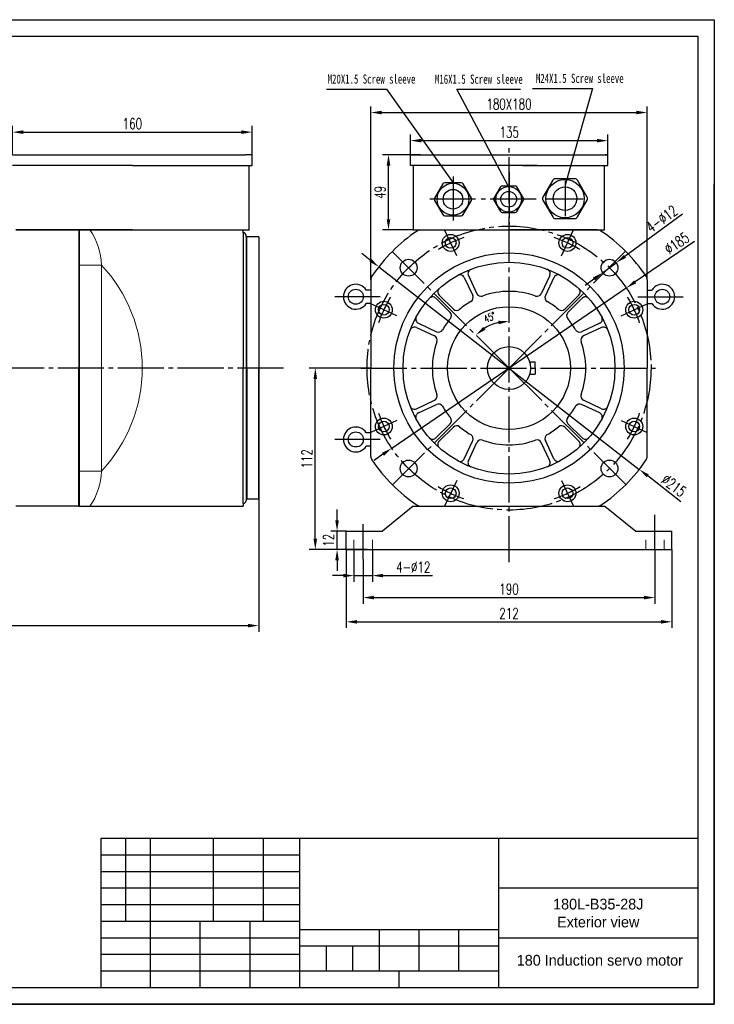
# Model space of a CAD drawing. Header units: inches. Extents: x -145 to 8431, y -8689 to -4411.
# Tile 2 of 14: x 309 to 762, y -8689 to -8048. Entities that reach past the tile are written whole.
import ezdxf

# ---------------------------------------------------------------- set-up
doc = ezdxf.new("R2010")
doc.units = ezdxf.units.IN
doc.header["$MEASUREMENT"] = 0
doc.linetypes.add('EB_DASHDOT', pattern=[39, 30, -3, 3, -3])
doc.linetypes.add('JIS_02_1.2', pattern=[2.5, 1.25, -1.25])
doc.layers.add('1', color=1, linetype='Continuous')
doc.layers.add('尺寸线', color=7, linetype='Continuous')
for name, color, linetype, lineweight in [('CAXA1', 1, 'EB_DASHDOT', 25), ('实线', 7, 'Continuous', 30), ('虚线', 7, 'JIS_02_1.2', 13)]:
    doc.layers.add(name, color=color, linetype=linetype, lineweight=lineweight)
doc.styles.add('STYLE1', font='txt', dxfattribs={"width": 0.7})
doc.styles.add('wldj', font='txt.shx', dxfattribs={"width": 0.7, "bigfont": 'INTECAD.SHX'})
doc.dimstyles.new('半径标注', dxfattribs={"dimscale": 2, "dimtxt": 3.5, "dimasz": 3.5, "dimexe": 2, "dimexo": 0, "dimgap": 1, "dimtad": 1, "dimdec": 3, "dimdsep": 46, "dimtxsty": 'wldj', "dimcen": 0.09, "dimclrd": 1, "dimclre": 1, "dimclrt": 3, "dimazin": 2, "dimtfac": 0.7, "dimtdec": 3, "dimtmove": 0, "dimatfit": 3, "dimfxl": 1, "dimtzin": 0, "dimarcsym": 0})

# ---------------------------------------------------------------- blocks, each defined once
blk = doc.blocks.new('*D42')
at = {"color": 1, "lineweight": -2}
for p, q in [((465.01, -8274.58), (465.01, -8446.36)), ((45.89, -8364.58), (45.89, -8446.36)), ((52.89, -8442.36), (458.01, -8442.36))]:
    blk.add_line(p, q, dxfattribs=at)
at = {"color": 1}
for points in [[(52.89, -8441.19), (52.89, -8443.53), (45.89, -8442.36)], [(458.01, -8441.19), (458.01, -8443.53), (465.01, -8442.36)]]:
    blk.add_solid(points, dxfattribs=at)
at = {"layer": 'Defpoints', "color": 0}
for p in [(465.01, -8274.58), (45.89, -8364.58), (465.01, -8442.36)]:
    blk.add_point(p, dxfattribs=at)
at = {"color": 3, "insert": (221.21, -8436.86), "char_height": 7, "attachment_point": 5, "style": 'wldj'}
blk.add_mtext('419', dxfattribs=at)
blk = doc.blocks.new('*D28')
at = {"color": 1, "lineweight": -2}
for p, q in [((538.09, -8217), (538.09, -8104.07)), ((545.09, -8108.07), (711.09, -8108.07)), ((718.09, -8217), (718.09, -8104.07))]:
    blk.add_line(p, q, dxfattribs=at)
at = {"color": 1}
for points in [[(545.09, -8106.9), (545.09, -8109.24), (538.09, -8108.07)], [(711.09, -8106.9), (711.09, -8109.24), (718.09, -8108.07)]]:
    blk.add_solid(points, dxfattribs=at)
at = {"layer": 'Defpoints', "color": 0}
for p in [(718.09, -8108.07), (538.09, -8217), (718.09, -8217)]:
    blk.add_point(p, dxfattribs=at)
at = {"color": 3, "insert": (628.09, -8102.57), "char_height": 7, "attachment_point": 5, "style": 'wldj'}
blk.add_mtext('{\\Ftxt,intecad|c134;180X180}', dxfattribs=at)
blk = doc.blocks.new('*D29')
at = {"color": 1, "lineweight": -2}
for p, q in [((563.95, -8135.58), (563.95, -8122.38)), ((570.95, -8126.38), (685.43, -8126.38)), ((692.43, -8135.58), (692.43, -8122.38))]:
    blk.add_line(p, q, dxfattribs=at)
at = {"color": 1}
for points in [[(570.95, -8125.21), (570.95, -8127.54), (563.95, -8126.38)], [(685.43, -8125.21), (685.43, -8127.54), (692.43, -8126.38)]]:
    blk.add_solid(points, dxfattribs=at)
at = {"layer": 'Defpoints', "color": 0}
for p in [(692.43, -8126.38), (563.95, -8135.58), (692.43, -8135.58)]:
    blk.add_point(p, dxfattribs=at)
at = {"color": 3, "insert": (628.19, -8120.88), "char_height": 7, "attachment_point": 5, "style": 'wldj'}
blk.add_mtext('{\\Ftxt,intecad|c134;135}', dxfattribs=at)
blk = doc.blocks.new('*D30')
at = {"color": 1, "lineweight": -2}
for p, q in [((570.42, -8135.58), (545.58, -8135.58)), ((549.58, -8177.58), (549.58, -8142.58)), ((565.92, -8184.58), (545.58, -8184.58))]:
    blk.add_line(p, q, dxfattribs=at)
at = {"color": 1}
for points in [[(548.41, -8142.58), (550.74, -8142.58), (549.58, -8135.58)], [(548.41, -8177.58), (550.74, -8177.58), (549.58, -8184.58)]]:
    blk.add_solid(points, dxfattribs=at)
at = {"layer": 'Defpoints', "color": 0}
for p in [(549.58, -8135.58), (570.42, -8135.58), (565.92, -8184.58)]:
    blk.add_point(p, dxfattribs=at)
at = {"color": 3, "insert": (544.08, -8160.08), "char_height": 7, "attachment_point": 5, "rotation": 90, "style": 'wldj'}
blk.add_mtext('49', dxfattribs=at)
blk = doc.blocks.new('*D31')
at = {"color": 1, "lineweight": -2}
for p, q in [((538.09, -8274.58), (497.91, -8274.58)), ((501.91, -8385.76), (501.91, -8281.58)), ((522.09, -8392.76), (497.91, -8392.76))]:
    blk.add_line(p, q, dxfattribs=at)
at = {"color": 1}
for points in [[(500.74, -8281.58), (503.07, -8281.58), (501.91, -8274.58)], [(500.74, -8385.76), (503.07, -8385.76), (501.91, -8392.76)]]:
    blk.add_solid(points, dxfattribs=at)
at = {"layer": 'Defpoints', "color": 0}
for p in [(501.91, -8274.58), (538.09, -8274.58), (522.09, -8392.76)]:
    blk.add_point(p, dxfattribs=at)
at = {"color": 3, "insert": (496.41, -8333.67), "char_height": 7, "attachment_point": 5, "rotation": 90, "style": 'wldj'}
blk.add_mtext('{\\Ftxt,intecad|c134;112}', dxfattribs=at)
blk = doc.blocks.new('*D43')
at = {"color": 1, "lineweight": -2}
for p, q in [((740.99, -8174.35), (703.58, -8201.78)), ((689.07, -8212.43), (697.94, -8205.92)), ((683.42, -8216.57), (677.78, -8220.71))]:
    blk.add_line(p, q, dxfattribs=at)
at = {"color": 1}
for points in [[(702.89, -8200.84), (704.27, -8202.73), (697.94, -8205.92)], [(682.73, -8215.63), (684.11, -8217.51), (689.07, -8212.43)]]:
    blk.add_solid(points, dxfattribs=at)
at = {"layer": 'Defpoints', "color": 0}
for p in [(697.94, -8205.92), (689.07, -8212.43)]:
    blk.add_point(p, dxfattribs=at)
at = {"color": 3, "insert": (727.56, -8177.38), "char_height": 7, "attachment_point": 5, "rotation": 36.25062, "style": 'wldj'}
blk.add_mtext('{\\Ftxt,intecad|c134;4-%%C12}', dxfattribs=at)
blk = doc.blocks.new('*D44')
at = {"color": 1, "lineweight": -2}
for p, q in [((748.87, -8192.02), (710.23, -8218.43)), ((551.73, -8326.79), (704.46, -8222.38)), ((545.96, -8330.74), (540.18, -8334.69))]:
    blk.add_line(p, q, dxfattribs=at)
at = {"color": 1}
for points in [[(709.58, -8217.46), (710.89, -8219.39), (704.46, -8222.38)], [(545.3, -8329.78), (546.61, -8331.7), (551.73, -8326.79)]]:
    blk.add_solid(points, dxfattribs=at)
at = {"layer": 'Defpoints', "color": 0}
for p in [(704.46, -8222.38), (551.73, -8326.79)]:
    blk.add_point(p, dxfattribs=at)
at = {"color": 3, "insert": (737.37, -8193.21), "char_height": 7, "attachment_point": 5, "rotation": 34.35912, "style": 'wldj'}
blk.add_mtext('∅185', dxfattribs=at)
blk = doc.blocks.new('*D45')
at = {"color": 1, "lineweight": -2}
for p, q in [((537.71, -8204.3), (532.18, -8200)), ((543.23, -8208.59), (712.96, -8340.57)), ((740.09, -8361.67), (718.48, -8344.87))]:
    blk.add_line(p, q, dxfattribs=at)
at = {"color": 1}
for points in [[(538.42, -8203.37), (536.99, -8205.22), (543.23, -8208.59)], [(719.2, -8343.95), (717.77, -8345.79), (712.96, -8340.57)]]:
    blk.add_solid(points, dxfattribs=at)
at = {"layer": 'Defpoints', "color": 0}
for p in [(543.23, -8208.59), (712.96, -8340.57)]:
    blk.add_point(p, dxfattribs=at)
at = {"color": 3, "insert": (735.44, -8351.09), "char_height": 7, "attachment_point": 5, "rotation": 322.13055, "style": 'wldj'}
blk.add_mtext('∅215', dxfattribs=at)
blk = doc.blocks.new('*D46')
at = {"color": 1, "lineweight": -2}
for p, q in [((516.07, -8373.76), (516.07, -8366.76)), ((522.09, -8380.76), (512.07, -8380.76)), ((516.07, -8392.76), (516.07, -8380.76)), ((535.59, -8392.76), (512.07, -8392.76)), ((516.07, -8399.76), (516.07, -8406.76))]:
    blk.add_line(p, q, dxfattribs=at)
at = {"color": 1}
for points in [[(514.9, -8373.76), (517.23, -8373.76), (516.07, -8380.76)], [(514.9, -8399.76), (517.23, -8399.76), (516.07, -8392.76)]]:
    blk.add_solid(points, dxfattribs=at)
at = {"layer": 'Defpoints', "color": 0}
for p in [(516.07, -8380.76), (522.09, -8380.76), (535.59, -8392.76)]:
    blk.add_point(p, dxfattribs=at)
at = {"color": 3, "insert": (510.57, -8386.76), "char_height": 7, "attachment_point": 5, "rotation": 90, "style": 'wldj'}
blk.add_mtext('12', dxfattribs=at)
blk = doc.blocks.new('*D32')
at = {"color": 1, "lineweight": -2}
for p, q in [((723.09, -8392.85), (723.09, -8428.09)), ((533.09, -8399.02), (533.09, -8428.09)), ((540.09, -8424.09), (716.09, -8424.09))]:
    blk.add_line(p, q, dxfattribs=at)
at = {"color": 1}
for points in [[(540.09, -8422.92), (540.09, -8425.26), (533.09, -8424.09)], [(716.09, -8422.92), (716.09, -8425.26), (723.09, -8424.09)]]:
    blk.add_solid(points, dxfattribs=at)
at = {"layer": 'Defpoints', "color": 0}
for p in [(723.09, -8392.85), (533.09, -8399.02), (723.09, -8424.09)]:
    blk.add_point(p, dxfattribs=at)
at = {"color": 3, "insert": (628.09, -8418.59), "char_height": 7, "attachment_point": 5, "style": 'wldj'}
blk.add_mtext('190', dxfattribs=at)
blk = doc.blocks.new('*D33')
at = {"color": 1, "lineweight": -2}
for p, q in [((522.09, -8392.76), (522.09, -8443.89)), ((734.09, -8392.76), (734.09, -8443.89)), ((529.09, -8439.89), (727.09, -8439.89))]:
    blk.add_line(p, q, dxfattribs=at)
at = {"color": 1}
for points in [[(529.09, -8438.72), (529.09, -8441.05), (522.09, -8439.89)], [(727.09, -8438.72), (727.09, -8441.05), (734.09, -8439.89)]]:
    blk.add_solid(points, dxfattribs=at)
at = {"layer": 'Defpoints', "color": 0}
for p in [(522.09, -8392.76), (734.09, -8392.76), (734.09, -8439.89)]:
    blk.add_point(p, dxfattribs=at)
at = {"color": 3, "insert": (628.09, -8434.39), "char_height": 7, "attachment_point": 5, "style": 'wldj'}
blk.add_mtext('212', dxfattribs=at)
blk = doc.blocks.new('*D34')
at = {"color": 1, "lineweight": -2}
for p, q in [((527.09, -8392.76), (527.09, -8413.78)), ((539.09, -8392.76), (539.09, -8413.78)), ((520.09, -8409.78), (513.09, -8409.78)), ((527.09, -8409.78), (539.09, -8409.78)), ((546.09, -8409.78), (578.33, -8409.78))]:
    blk.add_line(p, q, dxfattribs=at)
at = {"color": 1}
for points in [[(520.09, -8408.61), (520.09, -8410.94), (527.09, -8409.78)], [(546.09, -8408.61), (546.09, -8410.94), (539.09, -8409.78)]]:
    blk.add_solid(points, dxfattribs=at)
at = {"layer": 'Defpoints', "color": 0}
for p in [(527.09, -8392.76), (539.09, -8392.76), (539.09, -8409.78)]:
    blk.add_point(p, dxfattribs=at)
at = {"color": 3, "insert": (565.71, -8404.28), "char_height": 7, "attachment_point": 5, "style": 'wldj'}
blk.add_mtext('{\\Ftxt,intecad|c134;4-%%C12}', dxfattribs=at)
blk = doc.blocks.new('*D48')
at = {"color": 1, "lineweight": -2}
for p, q in [((304.69, -8135.58), (304.69, -8116.84)), ((311.69, -8120.84), (453.79, -8120.84)), ((460.79, -8135.58), (460.79, -8116.84))]:
    blk.add_line(p, q, dxfattribs=at)
at = {"color": 1}
for points in [[(311.69, -8119.68), (311.69, -8122.01), (304.69, -8120.84)], [(453.79, -8119.68), (453.79, -8122.01), (460.79, -8120.84)]]:
    blk.add_solid(points, dxfattribs=at)
at = {"layer": 'Defpoints', "color": 0}
for p in [(460.79, -8120.84), (304.69, -8135.58), (460.79, -8135.58)]:
    blk.add_point(p, dxfattribs=at)
at = {"color": 3, "insert": (382.74, -8115.34), "char_height": 7, "attachment_point": 5, "style": 'wldj'}
blk.add_mtext('{\\Ftxt,intecad|c134;160}', dxfattribs=at)

msp = doc.modelspace()

# ---------------------------------------------------------------- linework, layer by layer
for p, q in [((-145.398, -8047.5792), (761.802, -8047.5792)), ((761.802, -8047.5792), (761.802, -8689.0992)), ((761.802, -8689.0992), (761.802, -8154.4992)), ((347.8927, -8364.5829), (348.0092, -8184.584)), ((348.0092, -8184.584), (348.0092, -8364.584)), ((454.9585, -8186.4119), (454.9585, -8274.584)), ((456.7859, -8189.153), (456.7859, -8360.0149)), ((538.095, -8216.9965), (538.095, -8250.0131)), ((538.095, -8223.6978), (535.0952, -8223.6978)), ((718.095, -8223.6978), (721.0947, -8223.6978)), ((718.095, -8223.6978), (718.095, -8232.469)), ((538.095, -8232.469), (535.0952, -8232.469)), ((718.095, -8232.469), (721.0947, -8232.469)), ((454.9585, -8362.756), (454.9585, -8274.584)), ((538.095, -8316.6978), (535.0952, -8316.6978)), ((538.095, -8325.469), (535.0952, -8325.469)), ((347.8927, -8364.5829), (306.8927, -8364.5834)), ((565.595, -8364.5834), (545.595, -8380.7564)), ((565.595, -8364.5834), (690.595, -8364.5834)), ((690.595, -8364.5834), (710.595, -8380.7564)), ((522.095, -8392.7564), (522.095, -8380.7564)), ((522.095, -8380.7564), (545.595, -8380.7564)), ((710.595, -8380.7564), (734.095, -8380.7564)), ((734.095, -8392.7564), (734.095, -8380.7564)), ((522.095, -8392.7564), (734.095, -8392.7564)), ((751.002, -8581.0992), (362.202, -8581.0992)), ((362.202, -8581.0992), (362.202, -8678.2992)), ((378.402, -8635.0992), (378.402, -8581.0992)), ((394.602, -8678.2992), (394.602, -8581.0992)), ((435.642, -8635.0992), (435.642, -8581.0992)), ((468.042, -8635.0992), (468.042, -8581.0992)), ((491.802, -8678.2992), (491.802, -8581.0992)), ((621.402, -8678.2992), (621.402, -8581.0992)), ((491.802, -8591.8992), (362.202, -8591.8992)), ((491.802, -8602.6992), (362.202, -8602.6992)), ((491.802, -8613.4992), (362.202, -8613.4992)), ((751.002, -8613.4992), (621.402, -8613.4992)), ((491.802, -8624.2992), (362.202, -8624.2992)), ((491.802, -8635.0992), (362.202, -8635.0992)), ((427.002, -8678.2992), (427.002, -8635.0992)), ((459.402, -8678.2992), (459.402, -8635.0992)), ((621.402, -8640.4992), (491.802, -8640.4992)), ((543.642, -8667.4992), (543.642, -8640.4992)), ((569.562, -8667.4992), (569.562, -8640.4992)), ((595.482, -8667.4992), (595.482, -8640.4992)), ((491.802, -8645.8992), (362.202, -8645.8992)), ((491.802, -8645.8992), (362.202, -8645.8992)), ((491.802, -8645.8992), (362.202, -8645.8992)), ((751.002, -8645.8992), (621.402, -8645.8992)), ((621.402, -8651.2992), (491.802, -8651.2992)), ((509.082, -8667.4992), (509.082, -8651.2992)), ((526.362, -8667.4992), (526.362, -8651.2992)), ((491.802, -8656.6992), (362.202, -8656.6992)), ((621.402, -8667.4992), (362.202, -8667.4992)), ((556.602, -8678.2992), (556.602, -8667.4992)), ((761.802, -8689.0992), (-145.398, -8689.0992)), ((-145.398, -8689.0992), (761.802, -8689.0992)), ((-145.398, -8689.0992), (761.802, -8689.0992))]:
    msp.add_line(p, q)
for centre in [(528.2786, -8228.0834), (727.9113, -8228.0834), (528.2786, -8321.0834)]:
    msp.add_circle(centre, 4.8841)
for centre, radius, start, end in [((528.2786, -8228.0834), 8.1055, 32.7561846, 327.2438154), ((727.9113, -8228.0834), 8.1055, 212.7561846, 147.2438154), ((528.2786, -8321.0834), 8.1055, 32.7561846, 327.2438154), ((570.5081, -8360.5834), 4, 236.1931417, 270)]:
    msp.add_arc(centre, radius, start, end)
at = {"color": 1}
msp.add_arc((628.095, -8274.5834), 30.4965, 103.1804201, 121.9269849, dxfattribs=at)
for points in [[(612.6938, -8249.6132), (611.2407, -8247.7876), (606.4903, -8253.0596)], [(621.0073, -8243.7314), (621.2751, -8246.0493), (628.095, -8244.087)]]:
    msp.add_solid(points, dxfattribs=at)
at = {"layer": '1'}
for p, q in [((-91.398, -8058.3792), (751.002, -8058.3792)), ((751.002, -8058.3792), (751.002, -8678.2992)), ((751.002, -8678.2992), (-91.398, -8678.2992))]:
    msp.add_line(p, q, dxfattribs=at)
at = {"layer": 'CAXA1', "linetype": 'EB_DASHDOT', "lineweight": 25}
for p, q in [((628.095, -8401.0433), (628.095, -8131.354)), ((628.095, -8146.7031), (628.095, -8181.113)), ((591.595, -8149.6832), (591.595, -8178.3581)), ((664.595, -8152.6632), (664.595, -8175.6031)), ((606.2894, -8164.5834), (576.4827, -8164.5834)), ((645.7283, -8164.5834), (609.9603, -8164.5834)), ((676.3505, -8164.5834), (652.5052, -8164.5834)), ((593.9914, -8201.448), (586.1273, -8184.5834)), ((662.1986, -8201.448), (670.0627, -8184.5834)), ((628.095, -8274.5834), (703.9663, -8198.4271)), ((628.095, -8274.5834), (551.9386, -8198.7121)), ((544.1398, -8228.0834), (514.6817, -8228.0834)), ((712.0502, -8228.0834), (741.5082, -8228.0834)), ((554.9596, -8240.4798), (538.095, -8232.6157)), ((701.2304, -8240.4798), (718.095, -8232.6157)), ((481.2353, -8274.5834), (-40.6279, -8274.5834)), ((531.5251, -8274.5834), (724.6648, -8274.5834)), ((628.095, -8274.5834), (552.2236, -8350.7398)), ((628.095, -8274.5834), (704.2513, -8350.4548)), ((554.9596, -8308.687), (538.095, -8316.5511)), ((701.2304, -8308.687), (718.095, -8316.5511)), ((544.1398, -8321.0834), (514.6817, -8321.0834)), ((593.9914, -8347.7188), (586.1273, -8364.5834)), ((662.1986, -8347.7188), (670.0627, -8364.5834)), ((723.095, -8392.8512), (723.095, -8370.0949)), ((533.095, -8399.0241), (533.095, -8376.2678))]:
    msp.add_line(p, q, dxfattribs=at)
msp.add_circle((628.095, -8274.5834), 92.5, dxfattribs=at)
for start, end in [(109.0742409, 120.9257591), (59.0742409, 70.9257591), (149.0742409, 160.9257591), (19.0742409, 30.9257591), (199.0742409, 210.9257591), (329.0742409, 340.9257591), (239.0742409, 250.9257591), (289.0742409, 300.9257591)]:
    msp.add_arc((628.095, -8274.5834), 90, start, end, dxfattribs=at)
at = {"layer": '实线'}
for p, q in [((304.6904, -8135.5834), (309.3927, -8135.5834)), ((309.3927, -8135.5834), (456.3927, -8135.5834)), ((460.7915, -8135.5834), (456.3927, -8135.5834)), ((460.7915, -8142.5834), (460.7915, -8135.5834)), ((563.9523, -8142.5834), (563.9523, -8135.5834)), ((563.9523, -8135.5834), (568.6545, -8135.5834)), ((563.9523, -8135.5834), (692.4307, -8135.5834)), ((692.4307, -8135.5834), (690.6522, -8135.5834)), ((692.4307, -8142.5834), (692.4307, -8135.5834)), ((382.8927, -8142.5834), (304.6904, -8142.5834)), ((382.8927, -8142.5834), (460.7915, -8142.5834)), ((458.8927, -8184.5834), (458.8927, -8142.5834)), ((636.9658, -8142.5834), (563.9523, -8142.5834)), ((565.9194, -8184.5834), (565.9194, -8142.5834)), ((646.4757, -8142.5834), (568.2735, -8142.5834)), ((636.9658, -8142.5834), (692.4307, -8142.5834)), ((690.2706, -8184.5834), (690.2706, -8142.5834)), ((382.8927, -8184.5834), (306.8927, -8184.5834)), ((306.8927, -8184.584), (348.0092, -8184.584)), ((348.0092, -8184.584), (413.842, -8184.584)), ((348.0092, -8274.584), (348.0092, -8184.5845)), ((348.1257, -8184.5845), (413.9585, -8184.5845)), ((382.8927, -8184.5834), (459.0092, -8184.584)), ((383.0092, -8184.584), (459.0092, -8184.584)), ((454.9585, -8186.4119), (454.9585, -8184.5845)), ((565.9194, -8184.5834), (690.2706, -8184.5834)), ((570.5081, -8184.5834), (628.095, -8184.5834)), ((685.6819, -8184.5834), (628.095, -8184.5834)), ((456.7859, -8189.153), (456.7859, -8188.2393)), ((465.0092, -8189.153), (456.7859, -8189.153)), ((457.3341, -8217.9346), (457.3341, -8189.153)), ((465.0092, -8189.153), (465.0092, -8274.584)), ((538.095, -8216.9965), (538.095, -8274.5834)), ((598.9076, -8215.5402), (604.4176, -8227.3565)), ((601.6265, -8214.2724), (607.1365, -8226.0886)), ((654.5634, -8214.2724), (649.0534, -8226.0886)), ((657.2823, -8215.5402), (651.7723, -8227.3565)), ((718.095, -8216.9965), (718.095, -8274.5834)), ((457.3341, -8274.584), (457.3341, -8217.9346)), ((580.4739, -8229.0836), (589.693, -8238.3028)), ((582.5952, -8226.9623), (591.8143, -8236.1814)), ((673.5948, -8226.9623), (664.3756, -8236.1814)), ((675.7161, -8229.0836), (666.497, -8238.3028)), ((567.7839, -8248.115), (579.6002, -8253.625)), ((569.0518, -8245.3961), (580.868, -8250.9061)), ((687.1382, -8245.3961), (675.3219, -8250.9061)), ((688.406, -8248.115), (676.5898, -8253.625)), ((348.0092, -8274.584), (348.0092, -8364.5834)), ((457.3341, -8274.584), (457.3341, -8336.584)), ((465.0092, -8360.0149), (465.0092, -8274.584)), ((538.095, -8332.1703), (538.095, -8274.5834)), ((641.5114, -8270.5834), (645.095, -8270.5834)), ((645.095, -8274.5834), (645.095, -8270.5834)), ((645.095, -8274.5834), (645.095, -8278.5834)), ((718.095, -8332.1703), (718.095, -8274.5834)), ((641.5114, -8278.5834), (645.095, -8278.5834)), ((567.7839, -8301.0519), (579.6002, -8295.5419)), ((569.0518, -8303.7708), (580.868, -8298.2608)), ((687.1382, -8303.7708), (675.3219, -8298.2608)), ((688.406, -8301.0519), (676.5898, -8295.5419)), ((580.4739, -8320.0832), (589.693, -8310.8641)), ((582.5952, -8322.2045), (591.8143, -8312.9854)), ((673.5948, -8322.2045), (664.3756, -8312.9854)), ((675.7161, -8320.0832), (666.497, -8310.8641)), ((598.9076, -8333.6266), (604.4176, -8321.8104)), ((601.6265, -8334.8945), (607.1365, -8323.0782)), ((654.5634, -8334.8945), (649.0534, -8323.0782)), ((657.2823, -8333.6266), (651.7723, -8321.8104)), ((457.3341, -8331.2334), (457.3341, -8360.0149)), ((347.8927, -8364.5829), (454.9585, -8364.5834)), ((348.0092, -8364.5834), (454.9585, -8364.5834)), ((454.9585, -8362.756), (454.9585, -8364.5834)), ((465.0092, -8360.0149), (456.7859, -8360.0149)), ((456.7859, -8360.0149), (456.7859, -8360.9286))]:
    msp.add_line(p, q, dxfattribs=at)
at = {"layer": '实线', "color": 0}
for p, q in [((656.5583, -8152.1332), (650.1843, -8163.1732)), ((670.9689, -8151.1732), (658.221, -8151.1732)), ((679.0056, -8163.1732), (672.6317, -8152.1332)), ((584.8977, -8154.5834), (579.5861, -8163.7834)), ((596.9066, -8153.7834), (586.2833, -8153.7834)), ((603.6039, -8163.7834), (598.2922, -8154.5834)), ((622.4865, -8156.5834), (618.2372, -8163.9434)), ((632.0936, -8155.9434), (623.595, -8155.9434)), ((637.4514, -8163.9434), (633.2021, -8156.5834)), ((579.5861, -8165.3834), (584.8977, -8174.5834)), ((598.2922, -8174.5834), (603.6039, -8165.3834)), ((618.2372, -8165.2234), (622.4865, -8172.5834)), ((633.2021, -8172.5834), (637.4514, -8165.2234)), ((650.1843, -8165.0932), (656.5583, -8176.1332)), ((672.6317, -8176.1332), (679.0056, -8165.0932)), ((586.2833, -8175.3834), (596.9066, -8175.3834)), ((623.595, -8173.2234), (632.0936, -8173.2234)), ((658.221, -8177.0932), (670.9689, -8177.0932))]:
    msp.add_line(p, q, dxfattribs=at)
for centre, radius in [((664.595, -8164.1332), 12.48), ((591.595, -8164.5834), 10.4), ((591.595, -8164.5834), 6.4), ((627.8443, -8164.5834), 8.32), ((627.8443, -8164.5834), 5.12), ((664.595, -8164.1332), 7.68), ((628.095, -8274.5834), 40)]:
    msp.add_circle(centre, radius, dxfattribs=at)
at = {"layer": '实线'}
for centre, radius in [((590.0593, -8193.0157), 5.5), ((590.0593, -8193.0157), 3.5), ((666.1306, -8193.0157), 5.5), ((666.1306, -8193.0157), 3.5), ((628.095, -8274.5834), 75), ((562.6876, -8209.1761), 5.5), ((693.5023, -8209.1761), 5.5), ((628.095, -8274.5834), 69), ((546.5273, -8236.5478), 5.5), ((546.5273, -8236.5478), 3.5), ((709.6627, -8236.5478), 5.5), ((709.6627, -8236.5478), 3.5), ((628.095, -8274.5834), 14), ((546.5273, -8312.6191), 5.5), ((709.6627, -8312.6191), 5.5), ((546.5273, -8312.6191), 3.5), ((709.6627, -8312.6191), 3.5), ((562.6876, -8339.9908), 5.5), ((693.5023, -8339.9908), 5.5), ((590.0593, -8356.1511), 5.5), ((666.1306, -8356.1511), 5.5), ((590.0593, -8356.1511), 3.5), ((666.1306, -8356.1511), 3.5)]:
    msp.add_circle(centre, radius, dxfattribs=at)
at = {"layer": '实线', "color": 0}
for centre, radius, start, end in [((658.221, -8153.0932), 1.92, 90, 150), ((670.9689, -8153.0932), 1.92, 30, 90), ((586.2833, -8155.3834), 1.6, 90, 150), ((596.9066, -8155.3834), 1.6, 30, 90), ((623.595, -8157.2234), 1.28, 90, 150), ((632.0936, -8157.2234), 1.28, 30, 90), ((580.9717, -8164.5834), 1.6, 150, 210), ((602.2182, -8164.5834), 1.6, 330, 30), ((619.3457, -8164.5834), 1.28, 150, 210), ((636.3429, -8164.5834), 1.28, 330, 30), ((651.8471, -8164.1332), 1.92, 150, 210), ((677.3429, -8164.1332), 1.92, 330, 30), ((623.595, -8171.9434), 1.28, 210, 270), ((632.0936, -8171.9434), 1.28, 270, 330), ((586.2833, -8173.7834), 1.6, 210, 270), ((596.9066, -8173.7834), 1.6, 270, 330), ((658.221, -8175.1732), 1.92, 210, 270), ((670.9689, -8175.1732), 1.92, 270, 330)]:
    msp.add_arc(centre, radius, start, end, dxfattribs=at)
at = {"layer": '实线'}
for centre, radius, start, end in [((628.095, -8274.5834), 107.5, 123.8068583, 146.1931417), ((570.5081, -8188.5834), 4, 90, 123.8068583), ((685.6819, -8188.5834), 4, 56.1931417, 90), ((628.095, -8274.5834), 107.5, 33.8068583, 56.1931417), ((454.9585, -8188.2393), 1.8274, 0, 90), ((604.3455, -8213.0045), 3, 111.0904365, 205), ((651.8445, -8213.0045), 3, 335, 68.9095635), ((542.095, -8216.9965), 4, 146.1931417, 180), ((596.1887, -8216.8081), 3, 25, 118.9095635), ((660.0012, -8216.8081), 3, 61.0904365, 155), ((714.095, -8216.9965), 4, 0, 33.8068583), ((584.7165, -8224.841), 3, 131.0904365, 225), ((671.4734, -8224.841), 3, 315, 48.9095635), ((578.3525, -8231.205), 3, 45, 138.9095635), ((601.6987, -8228.6244), 3, 299.8706, 25), ((609.8555, -8224.8208), 3, 205, 290.1294), ((628.095, -8274.5834), 50, 69.8706, 110.1294), ((646.3345, -8224.8208), 3, 249.8706, 335), ((654.4912, -8228.6244), 3, 155, 240.1294), ((677.8374, -8231.205), 3, 41.0904365, 135), ((593.9356, -8234.0601), 3, 225, 310.1294), ((628.095, -8274.5834), 50, 119.8706, 130.1294), ((628.095, -8274.5834), 50, 49.8706, 60.1294), ((662.2543, -8234.0601), 3, 229.8706, 315), ((570.3196, -8242.6771), 3, 151.0904365, 245), ((628.095, -8274.5834), 50, 139.8706, 150.1294), ((587.5717, -8240.4241), 3, 319.8706, 45), ((668.6183, -8240.4241), 3, 135, 220.1294), ((628.095, -8274.5834), 50, 29.8706, 40.1294), ((685.8703, -8242.6771), 3, 295, 28.9095635), ((566.5161, -8250.8339), 3, 65, 158.9095635), ((582.1359, -8248.1872), 3, 245, 330.1294), ((674.054, -8248.1872), 3, 209.8706, 295), ((689.6739, -8250.8339), 3, 21.0904365, 115), ((578.3323, -8256.3439), 3, 339.8706, 65), ((677.8576, -8256.3439), 3, 115, 200.1294), ((628.095, -8274.5834), 50, 159.8706, 200.1294), ((628.095, -8274.5834), 50, 339.8706, 20.1294), ((578.3323, -8292.8229), 3, 295, 20.1294), ((677.8576, -8292.8229), 3, 159.8706, 245), ((566.5161, -8298.3329), 3, 201.0904365, 295), ((582.1359, -8300.9797), 3, 29.8706, 115), ((628.095, -8274.5834), 50, 209.8706, 220.1294), ((628.095, -8274.5834), 50, 319.8706, 330.1294), ((674.054, -8300.9797), 3, 65, 150.1294), ((689.6739, -8298.3329), 3, 245, 338.9095635), ((570.3196, -8306.4897), 3, 115, 208.9095635), ((587.5717, -8308.7428), 3, 315, 40.1294), ((668.6183, -8308.7428), 3, 139.8706, 225), ((685.8703, -8306.4897), 3, 331.0904365, 65), ((593.9356, -8315.1067), 3, 49.8706, 135), ((628.095, -8274.5834), 50, 229.8706, 240.1294), ((628.095, -8274.5834), 50, 299.8706, 310.1294), ((662.2543, -8315.1067), 3, 45, 130.1294), ((578.3525, -8317.9619), 3, 221.0904365, 315), ((601.6987, -8320.5425), 3, 335, 60.1294), ((654.4912, -8320.5425), 3, 119.8706, 205), ((677.8374, -8317.9619), 3, 225, 318.9095635), ((584.7165, -8324.3259), 3, 135, 228.9095635), ((609.8555, -8324.3461), 3, 69.8706, 155), ((628.095, -8274.5834), 50, 249.8706, 290.1294), ((646.3345, -8324.3461), 3, 25, 110.1294), ((671.4734, -8324.3259), 3, 311.0904365, 45), ((542.095, -8332.1703), 4, 180, 213.8068583), ((714.095, -8332.1703), 4, 326.1931417, 0), ((628.095, -8274.5834), 107.5, 213.8068583, 236.1931417), ((596.1887, -8332.3588), 3, 241.0904365, 335), ((604.3455, -8336.1623), 3, 155, 248.9095635), ((651.8445, -8336.1623), 3, 291.0904365, 25), ((660.0012, -8332.3588), 3, 205, 298.9095635), ((628.095, -8274.5834), 107.5, 303.8068583, 326.1931417), ((454.9585, -8360.9286), 1.8274, 270, 0), ((685.6819, -8360.5834), 4, 270, 303.8068583)]:
    msp.add_arc(centre, radius, start, end, dxfattribs=at)
at = {"layer": '尺寸线', "color": 3}
for p, q in [((509.2635, -8092.8896), (548.3222, -8092.8896)), ((548.3222, -8092.8896), (591.595, -8153.7834)), ((594.0265, -8092.8896), (635.6225, -8092.8896)), ((627.8443, -8156.2634), (594.0265, -8092.8896)), ((643.302, -8092.4393), (682.3607, -8092.4393)), ((682.3607, -8092.4393), (664.595, -8155.4932))]:
    msp.add_line(p, q, dxfattribs=at)
at = {"layer": '虚线', "linetype": 'ByBlock', "ltscale": 5}
for p, q in [((348.0092, -8207.427), (362.6284, -8207.427)), ((362.6284, -8207.427), (362.6284, -8274.584)), ((362.6284, -8341.7409), (362.6284, -8274.584)), ((348.0092, -8341.7409), (362.6284, -8341.7409))]:
    msp.add_line(p, q, dxfattribs=at)
at = {"layer": '虚线', "color": 2, "ltscale": 5}
for p, q in [((527.095, -8392.7564), (527.095, -8380.7564)), ((539.095, -8392.7564), (539.095, -8380.7564)), ((717.095, -8392.7564), (717.095, -8380.7564)), ((729.095, -8392.7564), (729.095, -8380.7564))]:
    msp.add_line(p, q, dxfattribs=at)
at = {"layer": '虚线', "linetype": 'ByBlock', "ltscale": 5}
for centre, radius, start, end in [((321.6576, -8208.4219), 40.9829, 1.391047, 35.5661388), ((290.773, -8274.584), 98.3527, 0, 43.0642022), ((290.773, -8274.584), 98.3527, 316.9357978, 0), ((321.6576, -8340.746), 40.9829, 324.4338612, 358.608953)]:
    msp.add_arc(centre, radius, start, end, dxfattribs=at)

# ---------------------------------------------------------------- texts
at = {"color": 3, "insert": (615.5311, -8241.5178), "char_height": 4.847201, "attachment_point": 5, "rotation": 24.4863076, "style": 'wldj'}
msp.add_mtext('45{\\Ftxt,intecad|c134;%%D}', dxfattribs=at)
for s, insert, char_height, width, attachment_point in [('180L-B35-28J \\PExterior view', (686.202, -8629.6992), 7, 129.6, 5), ('180 Induction servo motor', (687.2496, -8660.4585), 7, 129.6, 5), ('{\\Ftxt.shx|c-1;      }', (566.032, -8670.0446), 5.4, 66.6846, 1)]:
    msp.add_mtext(s, dxfattribs=dict(insert=insert, char_height=char_height, width=width, attachment_point=attachment_point))
at = {"layer": '尺寸线', "color": 3, "char_height": 6, "attachment_point": 1, "style": 'STYLE1'}
for s, insert, width in [('{\\fKaiTi_GB2312|b0|i0|c134|p49;M20X1.5 Screw sleeve}', (509.9558, -8083.251), 61.554027), ('{\\fKaiTi_GB2312|b0|i0|c134|p49;M24X1.5 \\fSimSun|b0|i0|c134|p2;Screw sleeve}', (645.6047, -8082.8008), 61.475516), ('{\\fKaiTi_GB2312|b0|i0|c134|p49;M16X1.5 \\fSimSun|b0|i0|c134|p2;Screw sleeve}', (579.8472, -8083.3295), 59.826772)]:
    msp.add_mtext(s, dxfattribs=dict(at, insert=insert, width=width))

# ---------------------------------------------------------------- dimensions: what is measured, and where the dimension line sits
for base, p1, p2, text, picture, middle in [((718.095, -8108.0701), (538.095, -8216.9965), (718.095, -8216.9965), '{\\Ftxt,intecad|c134;180X180}', '*D28', (628.095, -8108.0701)), ((692.4307, -8126.3754), (563.9523, -8135.5834), (692.4307, -8135.5834), '{\\Ftxt,intecad|c134;135}', '*D29', (628.1915, -8126.3754)), ((465.0092, -8442.3596), (45.8927, -8364.5834), (465.0092, -8274.5832), '419', '*D42', (221.2131, -8442.3596)), ((539.095, -8409.7756), (527.095, -8392.7564), (539.095, -8392.7564), '{\\Ftxt,intecad|c134;4-%%C12}', '*D34', (565.7116, -8409.7756))]:
    dim = msp.add_linear_dim(base=base, p1=p1, p2=p2, text=text, dimstyle='半径标注')
    dim.commit()
    dim.dimension.update_dxf_attribs({"geometry": picture, "text_midpoint": middle, "dimtype": 160})
dim = msp.add_linear_dim(base=(460.7915, -8120.8441), p1=(304.6904, -8135.5834), p2=(460.7915, -8135.5834), text='{\\Ftxt,intecad|c134;160}', dimstyle='半径标注')
dim.commit()
dim.dimension.update_dxf_attribs({"geometry": '*D48', "text_midpoint": (382.741, -8115.3441)})
for base, p1, p2, picture, middle in [((549.5778, -8135.5834), (565.9194, -8184.5834), (570.4194, -8135.5834), '*D30', (544.0778, -8160.0834)), ((516.0674, -8380.7564), (535.595, -8392.7564), (522.095, -8380.7564), '*D46', (510.5674, -8386.7564))]:
    dim = msp.add_linear_dim(base=base, p1=p1, p2=p2, angle=90, dimstyle='半径标注')
    dim.commit()
    dim.dimension.update_dxf_attribs({"geometry": picture, "text_midpoint": middle})
dim = msp.add_diameter_dim_2p(p1=(689.0669, -8212.4283), p2=(697.9378, -8205.9238), text='{\\Ftxt,intecad|c134;4-%%C12}', dimstyle='半径标注')
dim.commit()
dim.dimension.update_dxf_attribs({"geometry": '*D43', "text_midpoint": (730.8171, -8181.8151), "dimtype": 163})
for p1, p2, picture, middle in [((551.7347, -8326.7884), (704.4552, -8222.3784), '*D44', (740.473, -8197.7543)), ((543.2332, -8208.593), (712.9567, -8340.5739), '*D45', (732.0603, -8355.4293))]:
    dim = msp.add_diameter_dim_2p(p1=p1, p2=p2, dimstyle='半径标注')
    dim.commit()
    dim.dimension.update_dxf_attribs({"geometry": picture, "text_midpoint": middle, "dimtype": 163})
dim = msp.add_linear_dim(base=(501.9066, -8274.5834), p1=(522.095, -8392.7564), p2=(538.095, -8274.5834), angle=90, text='{\\Ftxt,intecad|c134;112}', dimstyle='半径标注')
dim.commit()
dim.dimension.update_dxf_attribs({"geometry": '*D31', "text_midpoint": (496.4066, -8333.6699)})
for base, p1, p2, picture, middle in [((734.095, -8439.8881), (522.095, -8392.7564), (734.095, -8392.7564), '*D33', (628.095, -8434.3881)), ((723.095, -8424.0914), (533.095, -8399.0241), (723.095, -8392.8512), '*D32', (628.095, -8418.5914))]:
    dim = msp.add_linear_dim(base=base, p1=p1, p2=p2, dimstyle='半径标注')
    dim.commit()
    dim.dimension.update_dxf_attribs({"geometry": picture, "text_midpoint": middle})

doc.saveas('drawing.dxf')
